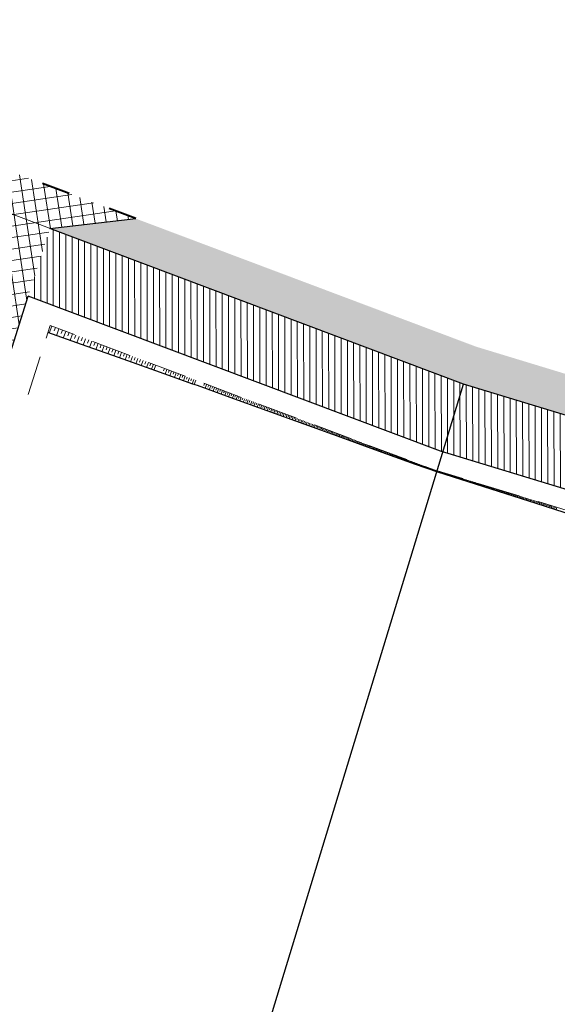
# Model space of a CAD drawing. Header units: metres. Extents: x 8431043 to 8456388, y 5766167 to 5771876.
# Tile 16 of 31: x 8434146 to 8434160, y 5770263 to 5770288. Entities that reach past the tile are written whole.
import ezdxf

# ---------------------------------------------------------------- set-up
doc = ezdxf.new("R2010")
doc.units = ezdxf.units.M
for name, pattern in [('4011', [6, 4, -2]), ('ACAD_ISO03W100', [30, 12, -18]), ('ACAD_ISO10W100', [18, 12, -3, 0, -3]), ('CIĄGŁA', [0])]:
    doc.linetypes.add(name, pattern=pattern)
for name, color, linetype in [('C-DROGI-SYTUACJA', 7, 'Continuous'), ('C-DROGI-SYTUACJA-ETYKIETY', 1, 'Continuous'), ('DRO_Podzespół', 7, 'Continuous'), ('S-5_opis_pkt_geometrycznych', 20, 'Continuous')]:
    doc.layers.add(name, color=color, linetype=linetype)
for name, color, linetype, lineweight in [('hatch kostka', 210, 'Continuous', 9), ('kreskowanie skarp', 250, 'Continuous', 15), ('linia', 7, 'CIĄGŁA', 20), ('WYMIARY', 253, 'Continuous', 13), ('Zalacznik_3_Rowy DW837|Zalacznik_3_Rowy DW837|zdi pobocze', 250, '4011', 18), ('zdi krawężnik na trapezowy', 253, 'ACAD_ISO03W100', 40), ('zdi_obrzeze chodnikowe 8x30', 6, 'Continuous', 30)]:
    doc.layers.add(name, color=color, linetype=linetype, lineweight=lineweight)
doc.layers.add('hatch zdi chodniki', color=7, linetype='Continuous', lineweight=0, true_color=0x8345ba)
doc.styles.add('ISOCP', font='geniso.shx')
doc.styles.add('własny_500', font='isocp.shx', dxfattribs={"width": 0.9, "height": 1.2})
doc.dimstyles.new('kopia własny 500', dxfattribs={"dimtxt": 1.2, "dimasz": 0.8, "dimexe": 0.1795, "dimexo": 0.0625, "dimgap": 0.09, "dimtad": 3, "dimdec": 1, "dimzin": 0, "dimdsep": 46, "dimtxsty": 'własny_500', "dimblk": 'ARCHTICK', "dimcen": 0.09, "dimaunit": 2, "dimadec": 4, "dimazin": 0, "dimtfac": 1, "dimtdec": 1, "dimtofl": 0, "dimtmove": 2, "dimatfit": 3, "dimldrblk": 'ARCHTICK', "dimfxl": 1, "dimtolj": 1, "dimtzin": 0, "dimarcsym": 0})

# ---------------------------------------------------------------- blocks, each defined once
blk = doc.blocks.new('_ARCHTICK')
at = {"color": 0, "linetype": 'ByBlock', "const_width": 0.15}
blk.add_lwpolyline([(-0.5, -0.5), (0.5, 0.5)], dxfattribs=at)
blk = doc.blocks.new('*D68')
at = {"layer": 'Defpoints', "color": 0, "transparency": 16777216}
for p in [(8434103.31, 5770299.555), (8434102.578, 5770297.403), (8434358.232, 5770212.869)]:
    blk.add_point(p, dxfattribs=at)
at = {"layer": 'WYMIARY', "color": 0, "lineweight": -2, "transparency": 16777216}
blk.add_line((8434102.578, 5770297.403), (8434103.31, 5770299.555), dxfattribs=at)
at = {"layer": 'WYMIARY', "color": 0, "lineweight": -2, "transparency": 16777216, "xscale": 0.75, "yscale": 0.75, "zscale": 0.75}
for p, rotation in [((8434103.31, 5770299.555), 71.21936853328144), ((8434102.578, 5770297.403), 251.2193685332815)]:
    blk.add_blockref('_ARCHTICK', p, dxfattribs=dict(at, rotation=rotation))
at = {"layer": 'WYMIARY', "color": 0, "transparency": 16777216, "insert": (8434102.267, 5770298.709), "char_height": 1.25, "attachment_point": 5, "rotation": 71.2194, "style": 'ISOCP'}
blk.add_mtext('\\A1;2.3', dxfattribs=at)
blk = doc.blocks.new('*D75')
at = {"layer": 'Defpoints', "color": 0, "transparency": 16777216}
for p in [(8434749.828, 5771876.32), (8434750.943, 5771875.576), (8432377.706, 5768319.94)]:
    blk.add_point(p, dxfattribs=at)
at = {"layer": 'WYMIARY', "color": 0, "lineweight": -2, "transparency": 16777216}
blk.add_line((8432378.821, 5768319.196), (8434750.943, 5771875.576), dxfattribs=at)
at = {"layer": 'WYMIARY', "color": 0, "lineweight": -2, "transparency": 16777216, "xscale": 0.75, "yscale": 0.75, "zscale": 0.75}
for p, rotation in [((8434750.943, 5771875.576), 56.29653123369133), ((8432378.821, 5768319.196), 236.2965312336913)]:
    blk.add_blockref('_ARCHTICK', p, dxfattribs=dict(at, rotation=rotation))
at = {"layer": 'WYMIARY', "color": 0, "transparency": 16777216, "insert": (8433564.287, 5770097.783), "char_height": 1.25, "attachment_point": 5, "rotation": 56.2965, "style": 'ISOCP'}
blk.add_mtext('\\A1;4274.9', dxfattribs=at)
blk = doc.blocks.new('*U80')
at = {"layer": 'C-DROGI-SYTUACJA', "color": 1, "linetype": 'ACAD_ISO10W100', "lineweight": 13, "ltscale": 0.3}
for p, q in [((8434157.392, 5770279.145), (8434143.622, 5770284.325)), ((8434183.652, 5770271.152), (8434157.392, 5770279.145))]:
    blk.add_line(p, q, dxfattribs=at)
at = {"layer": 'C-DROGI-SYTUACJA', "color": 253, "linetype": 'ACAD_ISO03W100', "lineweight": 13, "ltscale": 0.1}
blk.add_line((8434157.392, 5770279.145), (8434157.392, 5770279.145), dxfattribs=at)
blk.add_line((8434157.392, 5770279.145), (8434157.392, 5770279.145), dxfattribs=at)
blk = doc.blocks.new('*U82')
at = {"layer": 'S-5_opis_pkt_geometrycznych', "color": 20, "linetype": 'Continuous', "lineweight": -3}
blk.add_line((8434147.68, 5770247.233), (8434157.392, 5770279.145), dxfattribs=at)
blk = doc.blocks.new('sdd')
at = {"layer": 'C-DROGI-SYTUACJA', "color": 7, "linetype": 'Continuous', "lineweight": -3}
blk.add_blockref('*U80', (0, 0), dxfattribs=at)
at = {"layer": 'C-DROGI-SYTUACJA-ETYKIETY', "color": 4, "linetype": 'Continuous', "lineweight": 35}
blk.add_blockref('*U82', (0, 0), dxfattribs=at)

msp = doc.modelspace()

# ---------------------------------------------------------------- hatches: boundary and pattern name
at = {"layer": 'hatch kostka', "linetype": 'Continuous', "lineweight": 5, "true_color": 0xfecc66}
h = msp.add_hatch(dxfattribs=at)
h.set_pattern_fill('ANSI37', color=31, scale=0.09, angle=-36.6329)
h.set_pattern_definition([(8.367146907, (0, 0), (-0.041581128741, 0.282708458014), []), (98.367146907, (0, 0), (-0.282708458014, -0.041581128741), [])])
h.paths.add_polyline_path([(8434144.984, 5770284.881), (8434143.95, 5770285.27), (8434143.921, 5770285.279), (8434142.025, 5770285.883), (8434143.622, 5770284.325), (8434142.307, 5770280.181), (8434145.639, 5770279.11), (8434146.907, 5770283.089), (8434149.083, 5770283.339)])
at = {"layer": 'hatch zdi chodniki', "lineweight": 13, "transparency": 33554687}
h = msp.add_hatch(dxfattribs=at)
h.set_pattern_fill('DOTS', color=3, scale=0.13, style=0)
h.paths.add_polyline_path([(8434291.477, 5770237.592), (8434289.272, 5770237.22), (8434294.219, 5770235.709), (8434304.064, 5770232.504), (8434352.975, 5770216.485), (8434351.386, 5770218.057), (8434304.375, 5770233.454), (8434294.52, 5770236.663)])
h.paths.add_polyline_path([(8434266.018, 5770244.733), (8434265.639, 5770244.676), (8434266.015, 5770244.554)])
h.paths.add_polyline_path([(8434267.85, 5770245.01), (8434266.018, 5770244.733), (8434266.015, 5770244.554), (8434270.421, 5770243.126), (8434280.902, 5770239.775), (8434284.092, 5770238.801), (8434282.471, 5770240.342), (8434281.2, 5770240.73), (8434270.728, 5770244.077)])
h.paths.add_polyline_path([(8434149.083, 5770283.339), (8434146.907, 5770283.089), (8434157.392, 5770279.145), (8434183.652, 5770271.152), (8434226.176, 5770257.466), (8434259.239, 5770246.75), (8434257.644, 5770248.318), (8434226.484, 5770258.418), (8434183.951, 5770272.107), (8434157.714, 5770280.092)])
h.paths.add_polyline_path([(8434094.662, 5770300.267), (8434093.121, 5770301.888), (8434084.6, 5770304.97), (8434081.22, 5770305.98), (8434077.409, 5770307.545), (8434076.937, 5770306.658), (8434080.886, 5770305.036), (8434084.287, 5770304.02)])
h.paths.add_polyline_path([(8434101.584, 5770298.826), (8434099.363, 5770298.566), (8434102.578, 5770297.403), (8434143.622, 5770284.325), (8434142.025, 5770285.883), (8434102.9, 5770298.35)])
h.paths.add_polyline_path([(8434011.442, 5770340.526), (8434009.246, 5770340.649), (8434010.908, 5770339.677), (8434013.388, 5770338.368), (8434047.859, 5770319.647), (8434066.478, 5770310.954), (8434076.937, 5770306.658), (8434077.409, 5770307.545), (8434066.88, 5770311.87), (8434048.31, 5770320.54), (8434013.86, 5770339.25)])
h.paths.add_polyline_path([(8433893.006, 5770405.515), (8433891.889, 5770405.573), (8433905.229, 5770398.018), (8433905.33, 5770397.958), (8433905.528, 5770398.422), (8433905.48, 5770398.45)])
h.paths.add_polyline_path([(8433748.793, 5770512.117), (8433746.759, 5770513.046), (8433749.963, 5770509.073), (8433750.804, 5770508.222), (8433762.888, 5770493.325), (8433772.314, 5770482.022), (8433776.22, 5770478.9), (8433763.66, 5770493.96), (8433751.55, 5770508.89), (8433750.71, 5770509.74)])
h.paths.add_polyline_path([(8433722.133, 5770543.576), (8433721.656, 5770545.761), (8433699.12, 5770573.7), (8433684.56, 5770591.47), (8433678.06, 5770600.19), (8433665.01, 5770615.39), (8433650.72, 5770633.02), (8433646.54, 5770638.47), (8433641.4, 5770644.56), (8433638.24, 5770647.86), (8433633.92, 5770651.89), (8433628.93, 5770655.99), (8433625.45, 5770658.54), (8433620.64, 5770661.61), (8433615.52, 5770664.21), (8433611.16, 5770665.93), (8433605.98, 5770667.46), (8433600.42, 5770668.54), (8433595.22, 5770669.19), (8433591.69, 5770669.45), (8433588.3, 5770669.58), (8433585.73, 5770669.59), (8433584.66, 5770669.57), (8433578.02, 5770669.4), (8433570.07, 5770668.93), (8433535.02, 5770665.16), (8433485.31, 5770659.82), (8433471.71, 5770658.26), (8433462.94, 5770656.9), (8433452.67, 5770654.68), (8433445.44, 5770652.68), (8433437.08, 5770649.89), (8433430.89, 5770647.48), (8433422.58, 5770643.75), (8433415.28, 5770639.99), (8433407.52, 5770635.43), (8433399.86, 5770630.32), (8433394.21, 5770626.11), (8433389.06, 5770621.91), (8433384.92, 5770618.26), (8433379.84, 5770613.41), (8433375.1, 5770608.47), (8433369.83, 5770602.43), (8433366.47, 5770598.28), (8433360.39, 5770590.39), (8433330.15, 5770550.58), (8433325.4, 5770544.43), (8433322.62, 5770541.08), (8433319.22, 5770537.42), (8433315.34, 5770533.91), (8433311.49, 5770531.11), (8433308.5, 5770529.35), (8433305.18, 5770527.75), (8433300.92, 5770526.19), (8433296.07, 5770525.01), (8433292.33, 5770524.5), (8433289.92, 5770524.35), (8433287.56, 5770524.33), (8433283.49, 5770524.61), (8433278.75, 5770525.44), (8433274.38, 5770526.72), (8433271.03, 5770528.06), (8433267.26, 5770529.98), (8433263.73, 5770532.25), (8433259.5, 5770535.71), (8433256.42, 5770538.88), (8433255.372, 5770540.221), (8433254.831, 5770539.289), (8433255.665, 5770538.222), (8433258.823, 5770534.972), (8433263.141, 5770531.44), (8433266.761, 5770529.112), (8433270.617, 5770527.148), (8433274.053, 5770525.774), (8433278.523, 5770524.465), (8433283.369, 5770523.616), (8433287.53, 5770523.33), (8433289.955, 5770523.35), (8433292.429, 5770523.504), (8433296.256, 5770524.026), (8433301.211, 5770525.232), (8433305.57, 5770526.828), (8433308.972, 5770528.467), (8433312.039, 5770530.273), (8433315.971, 5770533.133), (8433319.923, 5770536.708), (8433323.372, 5770540.42), (8433326.181, 5770543.805), (8433330.944, 5770549.972), (8433361.184, 5770589.782), (8433367.255, 5770597.66), (8433370.596, 5770601.786), (8433375.838, 5770607.795), (8433380.546, 5770612.702), (8433385.596, 5770617.523), (8433389.707, 5770621.147), (8433394.825, 5770625.321), (8433400.437, 5770629.503), (8433408.051, 5770634.582), (8433415.763, 5770639.114), (8433423.014, 5770642.849), (8433431.276, 5770646.557), (8433437.42, 5770648.949), (8433445.732, 5770651.723), (8433452.909, 5770653.709), (8433463.122, 5770655.916), (8433471.844, 5770657.269), (8433485.42, 5770658.826), (8433535.127, 5770664.166), (8433570.153, 5770667.933), (8433577.874, 5770668.39), (8433592.619, 5770665.234), (8433598.335, 5770664.537), (8433606.412, 5770662.749), (8433611.111, 5770661.077), (8433616.22, 5770658.705), (8433620.647, 5770656.174), (8433628.138, 5770651.177), (8433630.683, 5770649.391), (8433643.107, 5770640.987), (8433645.761, 5770637.843), (8433649.935, 5770632.401), (8433664.242, 5770614.749), (8433677.279, 5770599.565), (8433683.772, 5770590.854), (8433698.344, 5770573.069)])
h.paths.add_polyline_path([(8433727.509, 5770538.504), (8433725.475, 5770539.433), (8433743.033, 5770517.666), (8433742.555, 5770519.85)])
h.paths.add_polyline_path([(8433804.671, 5770453.717), (8433807.358, 5770451.327), (8433816.902, 5770444.971), (8433867.591, 5770417.645), (8433884.716, 5770409.271), (8433884.037, 5770410.16), (8433867.82, 5770418.09), (8433817.16, 5770445.4)])
h.paths.add_polyline_path([(8434386.872, 5770204.269), (8434387.262, 5770205.19), (8434380.028, 5770208.307), (8434373.3, 5770210.88), (8434361.004, 5770214.907), (8434358.792, 5770214.579), (8434372.966, 5770209.937), (8434379.651, 5770207.381)])
h.paths.add_polyline_path([(8433975.043, 5770359.953), (8433974.8, 5770359.516), (8433982.782, 5770355.08), (8434001.014, 5770345.462), (8434003.204, 5770344.181), (8434001.72, 5770345.655), (8433983.02, 5770355.52)])
at = {"layer": 'hatch zdi chodniki', "lineweight": 5}
h = msp.add_hatch(dxfattribs=at)
h.set_pattern_fill('ANSI31', color=256, scale=0.05, angle=45, style=0)
h.paths.add_polyline_path([(8434265.639, 5770244.676), (8434265.084, 5770242.963), (8434265.975, 5770242.674), (8434266.015, 5770244.554)])
h.paths.add_polyline_path([(8434146.907, 5770283.089), (8434146.36, 5770281.372), (8434156.812, 5770277.439), (8434183.114, 5770269.435), (8434225.623, 5770255.754), (8434258.684, 5770245.038), (8434259.239, 5770246.75), (8434226.176, 5770257.466), (8434183.652, 5770271.152), (8434157.392, 5770279.145)])
h.paths.add_polyline_path([(8434099.363, 5770298.566), (8434098.751, 5770296.873), (8434101.998, 5770295.699), (8434143.031, 5770282.624), (8434143.077, 5770282.607), (8434143.622, 5770284.325), (8434102.578, 5770297.403)])
h.paths.add_polyline_path([(8434094.049, 5770298.574), (8434094.662, 5770300.267), (8434084.287, 5770304.02), (8434080.886, 5770305.036), (8434076.937, 5770306.658), (8434076.086, 5770305.062), (8434080.285, 5770303.337), (8434083.722, 5770302.31)])

# ---------------------------------------------------------------- linework, layer by layer
at = {"layer": 'C-DROGI-SYTUACJA', "color": 1, "linetype": 'ACAD_ISO10W100', "lineweight": 13, "ltscale": 0.3}
for p, q in [((8434157.392, 5770279.145), (8434143.622, 5770284.325)), ((8434183.652, 5770271.152), (8434157.392, 5770279.145))]:
    msp.add_line(p, q, dxfattribs=at)
at = {"layer": 'C-DROGI-SYTUACJA', "color": 253, "linetype": 'ACAD_ISO03W100', "lineweight": 13, "ltscale": 0.1}
msp.add_line((8434157.392, 5770279.145), (8434157.392, 5770279.145), dxfattribs=at)
msp.add_line((8434157.392, 5770279.145), (8434157.392, 5770279.145), dxfattribs=at)
at = {"layer": 'DRO_Podzespół'}
msp.add_lwpolyline([(8434160.188, 5770275.813), (8434159.235, 5770276.116), (8434158.282, 5770276.418), (8434157.329, 5770276.721), (8434156.744, 5770276.906), (8434156.177, 5770277.106), (8434155.237, 5770277.446), (8434154.296, 5770277.786), (8434153.356, 5770278.126), (8434152.415, 5770278.466), (8434151.475, 5770278.806), (8434150.647, 5770279.105), (8434150.534, 5770279.145), (8434149.592, 5770279.481), (8434148.649, 5770279.814), (8434147.705, 5770280.146), (8434146.852, 5770280.447)], dxfattribs=at)
at = {"layer": 'kreskowanie skarp'}
for p, q in [((8434146.959, 5770280.612), (8434146.892, 5770280.433)), ((8434147.048, 5770280.579), (8434147.015, 5770280.49)), ((8434147.137, 5770280.545), (8434147.071, 5770280.37)), ((8434147.225, 5770280.512), (8434147.192, 5770280.426)), ((8434147.311, 5770280.48), (8434147.247, 5770280.308)), ((8434147.397, 5770280.447), (8434147.365, 5770280.362)), ((8434147.482, 5770280.415), (8434147.419, 5770280.247)), ((8434147.566, 5770280.384), (8434147.535, 5770280.301)), ((8434147.649, 5770280.353), (8434147.587, 5770280.188)), ((8434147.732, 5770280.322), (8434147.701, 5770280.24)), ((8434147.813, 5770280.291), (8434147.752, 5770280.13)), ((8434147.894, 5770280.261), (8434147.864, 5770280.181)), ((8434147.973, 5770280.231), (8434147.914, 5770280.073)), ((8434148.052, 5770280.201), (8434148.023, 5770280.123)), ((8434148.13, 5770280.172), (8434148.072, 5770280.017)), ((8434148.207, 5770280.143), (8434148.179, 5770280.066)), ((8434148.284, 5770280.114), (8434148.227, 5770279.962)), ((8434148.36, 5770280.085), (8434148.331, 5770280.01)), ((8434148.434, 5770280.057), (8434148.379, 5770279.909)), ((8434148.508, 5770280.029), (8434148.481, 5770279.956)), ((8434148.582, 5770280.002), (8434148.527, 5770279.857)), ((8434148.654, 5770279.974), (8434148.627, 5770279.903)), ((8434148.726, 5770279.947), (8434148.673, 5770279.805)), ((8434148.797, 5770279.921), (8434148.771, 5770279.85)), ((8434148.867, 5770279.894), (8434148.815, 5770279.755)), ((8434148.937, 5770279.868), (8434148.911, 5770279.799)), ((8434149.006, 5770279.842), (8434148.954, 5770279.706)), ((8434149.074, 5770279.817), (8434149.048, 5770279.749)), ((8434149.141, 5770279.791), (8434149.091, 5770279.658)), ((8434149.208, 5770279.766), (8434149.183, 5770279.7)), ((8434149.274, 5770279.741), (8434149.225, 5770279.611)), ((8434149.339, 5770279.717), (8434149.315, 5770279.652)), ((8434149.404, 5770279.692), (8434149.356, 5770279.565)), ((8434149.468, 5770279.668), (8434149.444, 5770279.605)), ((8434149.531, 5770279.645), (8434149.484, 5770279.519)), ((8434149.547, 5770279.497), (8434149.594, 5770279.621)), ((8434149.658, 5770279.458), (8434149.658, 5770279.458)), ((8434149.815, 5770279.538), (8434149.792, 5770279.478)), ((8434149.875, 5770279.515), (8434149.83, 5770279.396)), ((8434149.934, 5770279.493), (8434149.912, 5770279.434)), ((8434149.993, 5770279.471), (8434149.949, 5770279.354)), ((8434150.052, 5770279.449), (8434150.03, 5770279.391)), ((8434150.11, 5770279.427), (8434150.067, 5770279.312)), ((8434150.167, 5770279.405), (8434150.146, 5770279.348)), ((8434150.224, 5770279.384), (8434150.182, 5770279.271)), ((8434150.281, 5770279.363), (8434150.26, 5770279.306)), ((8434150.337, 5770279.341), (8434150.295, 5770279.23)), ((8434150.392, 5770279.321), (8434150.372, 5770279.265)), ((8434150.447, 5770279.3), (8434150.406, 5770279.191)), ((8434150.502, 5770279.279), (8434150.482, 5770279.225)), ((8434150.556, 5770279.259), (8434150.516, 5770279.152)), ((8434150.57, 5770279.132), (8434150.61, 5770279.239)), ((8434150.831, 5770279.155), (8434150.812, 5770279.104)), ((8434150.681, 5770279.092), (8434150.681, 5770279.093)), ((8434150.883, 5770279.136), (8434150.844, 5770279.034)), ((8434150.934, 5770279.117), (8434150.915, 5770279.066)), ((8434150.985, 5770279.098), (8434150.947, 5770278.996)), ((8434151.036, 5770279.079), (8434151.017, 5770279.028)), ((8434151.086, 5770279.06), (8434151.048, 5770278.96)), ((8434151.136, 5770279.041), (8434151.117, 5770278.991)), ((8434151.185, 5770279.022), (8434151.148, 5770278.924)), ((8434151.235, 5770279.004), (8434151.216, 5770278.955)), ((8434151.284, 5770278.985), (8434151.247, 5770278.888)), ((8434151.332, 5770278.967), (8434151.314, 5770278.919)), ((8434151.381, 5770278.949), (8434151.344, 5770278.853)), ((8434151.429, 5770278.931), (8434151.411, 5770278.883)), ((8434151.476, 5770278.913), (8434151.441, 5770278.818)), ((8434151.524, 5770278.895), (8434151.506, 5770278.848)), ((8434151.571, 5770278.877), (8434151.536, 5770278.784)), ((8434151.618, 5770278.86), (8434151.6, 5770278.813)), ((8434151.664, 5770278.842), (8434151.629, 5770278.75)), ((8434151.71, 5770278.825), (8434151.693, 5770278.779)), ((8434151.756, 5770278.808), (8434151.722, 5770278.716)), ((8434151.802, 5770278.79), (8434151.785, 5770278.745)), ((8434151.847, 5770278.773), (8434151.813, 5770278.683)), ((8434151.892, 5770278.756), (8434151.875, 5770278.712)), ((8434151.936, 5770278.74), (8434151.903, 5770278.651)), ((8434151.981, 5770278.723), (8434151.964, 5770278.679)), ((8434152.025, 5770278.706), (8434151.992, 5770278.619)), ((8434152.069, 5770278.69), (8434152.052, 5770278.646)), ((8434152.112, 5770278.674), (8434152.08, 5770278.587)), ((8434152.155, 5770278.657), (8434152.139, 5770278.614)), ((8434152.198, 5770278.641), (8434152.166, 5770278.556)), ((8434152.241, 5770278.625), (8434152.225, 5770278.583)), ((8434152.283, 5770278.609), (8434152.252, 5770278.525)), ((8434152.326, 5770278.593), (8434152.31, 5770278.551)), ((8434152.367, 5770278.578), (8434152.336, 5770278.494)), ((8434152.409, 5770278.562), (8434152.393, 5770278.521)), ((8434152.45, 5770278.546), (8434152.419, 5770278.464)), ((8434152.491, 5770278.531), (8434152.476, 5770278.49)), ((8434152.532, 5770278.516), (8434152.502, 5770278.435)), ((8434152.573, 5770278.5), (8434152.557, 5770278.46)), ((8434152.613, 5770278.485), (8434152.583, 5770278.405)), ((8434152.653, 5770278.47), (8434152.638, 5770278.43)), ((8434152.692, 5770278.455), (8434152.663, 5770278.376)), ((8434152.732, 5770278.44), (8434152.717, 5770278.401)), ((8434152.771, 5770278.426), (8434152.742, 5770278.348)), ((8434152.81, 5770278.411), (8434152.795, 5770278.372)), ((8434152.849, 5770278.396), (8434152.82, 5770278.32)), ((8434152.887, 5770278.382), (8434152.873, 5770278.344)), ((8434152.925, 5770278.368), (8434152.897, 5770278.292)), ((8434152.963, 5770278.353), (8434152.949, 5770278.316)), ((8434153.001, 5770278.339), (8434152.973, 5770278.264)), ((8434153.038, 5770278.325), (8434153.024, 5770278.288)), ((8434153.075, 5770278.311), (8434153.048, 5770278.237)), ((8434153.112, 5770278.297), (8434153.098, 5770278.261)), ((8434153.149, 5770278.284), (8434153.122, 5770278.211)), ((8434153.185, 5770278.27), (8434153.172, 5770278.234)), ((8434153.222, 5770278.256), (8434153.195, 5770278.184)), ((8434153.258, 5770278.243), (8434153.244, 5770278.207)), ((8434153.293, 5770278.229), (8434153.267, 5770278.158)), ((8434153.329, 5770278.216), (8434153.316, 5770278.181)), ((8434153.364, 5770278.203), (8434153.338, 5770278.132)), ((8434153.399, 5770278.189), (8434153.386, 5770278.155)), ((8434153.434, 5770278.176), (8434153.408, 5770278.107)), ((8434153.468, 5770278.163), (8434153.456, 5770278.129)), ((8434153.503, 5770278.15), (8434153.477, 5770278.082)), ((8434153.537, 5770278.138), (8434153.524, 5770278.104)), ((8434153.571, 5770278.125), (8434153.546, 5770278.057)), ((8434153.605, 5770278.112), (8434153.592, 5770278.079)), ((8434153.638, 5770278.099), (8434153.613, 5770278.033)), ((8434153.671, 5770278.087), (8434153.659, 5770278.054)), ((8434153.704, 5770278.075), (8434153.68, 5770278.009)), ((8434153.737, 5770278.062), (8434153.725, 5770278.03)), ((8434153.77, 5770278.05), (8434153.745, 5770277.985)), ((8434153.802, 5770278.038), (8434153.79, 5770278.006)), ((8434153.834, 5770278.026), (8434153.81, 5770277.962)), ((8434153.866, 5770278.014), (8434153.854, 5770277.982)), ((8434153.898, 5770278.002), (8434153.874, 5770277.939)), ((8434153.93, 5770277.99), (8434153.918, 5770277.958)), ((8434153.961, 5770277.978), (8434153.937, 5770277.916)), ((8434153.992, 5770277.966), (8434153.98, 5770277.935)), ((8434154.023, 5770277.955), (8434154, 5770277.893)), ((8434154.054, 5770277.943), (8434154.042, 5770277.913)), ((8434154.084, 5770277.932), (8434154.061, 5770277.871)), ((8434154.115, 5770277.92), (8434154.103, 5770277.89)), ((8434154.145, 5770277.909), (8434154.122, 5770277.849)), ((8434154.175, 5770277.898), (8434154.163, 5770277.868)), ((8434154.204, 5770277.886), (8434154.182, 5770277.827)), ((8434154.234, 5770277.875), (8434154.223, 5770277.846)), ((8434154.263, 5770277.864), (8434154.241, 5770277.806)), ((8434154.292, 5770277.853), (8434154.282, 5770277.824)), ((8434154.321, 5770277.842), (8434154.3, 5770277.785)), ((8434154.35, 5770277.832), (8434154.339, 5770277.803)), ((8434154.379, 5770277.821), (8434154.357, 5770277.764)), ((8434154.407, 5770277.81), (8434154.397, 5770277.782)), ((8434154.435, 5770277.8), (8434154.414, 5770277.743)), ((8434154.463, 5770277.789), (8434154.453, 5770277.761)), ((8434154.491, 5770277.779), (8434154.47, 5770277.723)), ((8434154.519, 5770277.768), (8434154.509, 5770277.741)), ((8434154.546, 5770277.758), (8434154.526, 5770277.703)), ((8434154.574, 5770277.747), (8434154.563, 5770277.72)), ((8434154.601, 5770277.737), (8434154.581, 5770277.683)), ((8434154.628, 5770277.727), (8434154.618, 5770277.7)), ((8434154.655, 5770277.717), (8434154.635, 5770277.664)), ((8434154.681, 5770277.707), (8434154.671, 5770277.681)), ((8434154.708, 5770277.697), (8434154.688, 5770277.645)), ((8434154.734, 5770277.687), (8434154.724, 5770277.661)), ((8434154.76, 5770277.677), (8434154.74, 5770277.626)), ((8434154.786, 5770277.668), (8434154.776, 5770277.642)), ((8434154.812, 5770277.658), (8434154.792, 5770277.607)), ((8434154.837, 5770277.648), (8434154.828, 5770277.623)), ((8434154.863, 5770277.639), (8434154.844, 5770277.588)), ((8434154.888, 5770277.629), (8434154.878, 5770277.604)), ((8434154.913, 5770277.62), (8434154.894, 5770277.57)), ((8434154.938, 5770277.611), (8434154.928, 5770277.586)), ((8434154.962, 5770277.601), (8434154.944, 5770277.552)), ((8434154.987, 5770277.592), (8434154.978, 5770277.568)), ((8434155.011, 5770277.583), (8434154.993, 5770277.534)), ((8434155.036, 5770277.574), (8434155.027, 5770277.55)), ((8434155.06, 5770277.565), (8434155.042, 5770277.517)), ((8434155.084, 5770277.556), (8434155.075, 5770277.532)), ((8434155.108, 5770277.547), (8434155.09, 5770277.499)), ((8434155.131, 5770277.538), (8434155.122, 5770277.514)), ((8434155.155, 5770277.529), (8434155.137, 5770277.482)), ((8434155.178, 5770277.52), (8434155.169, 5770277.497)), ((8434155.201, 5770277.511), (8434155.184, 5770277.465)), ((8434155.224, 5770277.503), (8434155.216, 5770277.48)), ((8434155.247, 5770277.494), (8434155.23, 5770277.449)), ((8434155.27, 5770277.486), (8434155.261, 5770277.463)), ((8434155.292, 5770277.477), (8434155.276, 5770277.432)), ((8434155.315, 5770277.469), (8434155.306, 5770277.446)), ((8434155.337, 5770277.46), (8434155.32, 5770277.416)), ((8434155.359, 5770277.452), (8434155.351, 5770277.43)), ((8434155.381, 5770277.444), (8434155.365, 5770277.4)), ((8434155.403, 5770277.435), (8434155.395, 5770277.414)), ((8434155.425, 5770277.427), (8434155.409, 5770277.384)), ((8434155.446, 5770277.419), (8434155.438, 5770277.398)), ((8434155.468, 5770277.411), (8434155.452, 5770277.369)), ((8434155.489, 5770277.403), (8434155.481, 5770277.382)), ((8434155.51, 5770277.395), (8434155.494, 5770277.353)), ((8434155.531, 5770277.387), (8434155.523, 5770277.366)), ((8434155.552, 5770277.379), (8434155.536, 5770277.338)), ((8434155.573, 5770277.372), (8434155.565, 5770277.351)), ((8434155.593, 5770277.364), (8434155.578, 5770277.323)), ((8434155.614, 5770277.356), (8434155.606, 5770277.336)), ((8434155.634, 5770277.349), (8434155.619, 5770277.308)), ((8434155.654, 5770277.341), (8434155.647, 5770277.321)), ((8434155.674, 5770277.333), (8434155.659, 5770277.294)), ((8434155.694, 5770277.326), (8434155.687, 5770277.306)), ((8434155.714, 5770277.318), (8434155.699, 5770277.279)), ((8434155.734, 5770277.311), (8434155.726, 5770277.292)), ((8434155.753, 5770277.304), (8434155.739, 5770277.265)), ((8434155.773, 5770277.296), (8434155.765, 5770277.277)), ((8434155.792, 5770277.289), (8434155.778, 5770277.251)), ((8434155.811, 5770277.282), (8434155.804, 5770277.263)), ((8434155.83, 5770277.275), (8434155.816, 5770277.237)), ((8434155.849, 5770277.268), (8434155.842, 5770277.249)), ((8434155.868, 5770277.261), (8434155.854, 5770277.223)), ((8434155.887, 5770277.254), (8434155.88, 5770277.235)), ((8434155.905, 5770277.247), (8434155.891, 5770277.21)), ((8434155.923, 5770277.24), (8434155.917, 5770277.221)), ((8434155.942, 5770277.233), (8434155.928, 5770277.196)), ((8434155.96, 5770277.226), (8434155.953, 5770277.208)), ((8434155.978, 5770277.219), (8434155.965, 5770277.183)), ((8434155.996, 5770277.212), (8434155.989, 5770277.195)), ((8434156.014, 5770277.206), (8434156, 5770277.17)), ((8434156.031, 5770277.199), (8434156.025, 5770277.181)), ((8434156.049, 5770277.192), (8434156.036, 5770277.157)), ((8434156.067, 5770277.186), (8434156.06, 5770277.169)), ((8434156.084, 5770277.179), (8434156.071, 5770277.145)), ((8434156.101, 5770277.173), (8434156.095, 5770277.156)), ((8434156.118, 5770277.166), (8434156.105, 5770277.132)), ((8434156.136, 5770277.16), (8434156.129, 5770277.143)), ((8434156.153, 5770277.153), (8434156.14, 5770277.12)), ((8434156.17, 5770277.147), (8434156.163, 5770277.13)), ((8434156.186, 5770277.141), (8434156.174, 5770277.108)), ((8434156.203, 5770277.135), (8434156.197, 5770277.118)), ((8434156.219, 5770277.128), (8434156.207, 5770277.096)), ((8434156.236, 5770277.122), (8434156.23, 5770277.106)), ((8434156.252, 5770277.116), (8434156.24, 5770277.084)), ((8434156.268, 5770277.11), (8434156.262, 5770277.094)), ((8434156.284, 5770277.104), (8434156.273, 5770277.073)), ((8434156.3, 5770277.098), (8434156.294, 5770277.083)), ((8434156.315, 5770277.092), (8434156.304, 5770277.062)), ((8434156.331, 5770277.087), (8434156.325, 5770277.071)), ((8434156.346, 5770277.081), (8434156.334, 5770277.051)), ((8434156.361, 5770277.075), (8434156.355, 5770277.06)), ((8434156.375, 5770277.07), (8434156.364, 5770277.04)), ((8434156.39, 5770277.064), (8434156.385, 5770277.05)), ((8434156.405, 5770277.059), (8434156.394, 5770277.03)), ((8434156.419, 5770277.053), (8434156.414, 5770277.039)), ((8434156.433, 5770277.048), (8434156.423, 5770277.02)), ((8434156.447, 5770277.043), (8434156.442, 5770277.029)), ((8434156.461, 5770277.037), (8434156.451, 5770277.01)), ((8434156.475, 5770277.032), (8434156.47, 5770277.019)), ((8434156.489, 5770277.027), (8434156.478, 5770277)), ((8434156.502, 5770277.022), (8434156.497, 5770277.009)), ((8434156.516, 5770277.017), (8434156.506, 5770276.99)), ((8434156.529, 5770277.012), (8434156.524, 5770276.999)), ((8434156.652, 5770276.966), (8434156.645, 5770276.941)), ((8434156.777, 5770276.927), (8434156.773, 5770276.913)), ((8434156.792, 5770276.923), (8434156.783, 5770276.892)), ((8434156.808, 5770276.918), (8434156.803, 5770276.903)), ((8434156.823, 5770276.914), (8434156.813, 5770276.882)), ((8434156.839, 5770276.909), (8434156.835, 5770276.894)), ((8434156.854, 5770276.904), (8434156.845, 5770276.874)), ((8434156.869, 5770276.9), (8434156.864, 5770276.885)), ((8434156.884, 5770276.895), (8434156.875, 5770276.865)), ((8434156.899, 5770276.89), (8434156.894, 5770276.875)), ((8434156.914, 5770276.886), (8434156.905, 5770276.855)), ((8434156.93, 5770276.881), (8434156.925, 5770276.866)), ((8434156.945, 5770276.876), (8434156.936, 5770276.846)), ((8434156.96, 5770276.872), (8434156.956, 5770276.856)), ((8434156.976, 5770276.867), (8434156.967, 5770276.836)), ((8434156.992, 5770276.862), (8434156.987, 5770276.846)), ((8434157.008, 5770276.857), (8434156.998, 5770276.826)), ((8434157.023, 5770276.853), (8434157.019, 5770276.837)), ((8434157.039, 5770276.848), (8434157.03, 5770276.816)), ((8434157.055, 5770276.843), (8434157.05, 5770276.827)), ((8434157.072, 5770276.838), (8434157.062, 5770276.806)), ((8434157.088, 5770276.833), (8434157.083, 5770276.817)), ((8434157.104, 5770276.828), (8434157.094, 5770276.795)), ((8434157.121, 5770276.823), (8434157.115, 5770276.807)), ((8434157.137, 5770276.818), (8434157.127, 5770276.785)), ((8434157.154, 5770276.813), (8434157.149, 5770276.796)), ((8434157.17, 5770276.808), (8434157.16, 5770276.774)), ((8434157.187, 5770276.803), (8434157.182, 5770276.786)), ((8434157.204, 5770276.798), (8434157.194, 5770276.764)), ((8434157.221, 5770276.792), (8434157.216, 5770276.775)), ((8434157.238, 5770276.787), (8434157.228, 5770276.753)), ((8434157.255, 5770276.782), (8434157.25, 5770276.765)), ((8434157.273, 5770276.777), (8434157.262, 5770276.742)), ((8434157.29, 5770276.771), (8434157.285, 5770276.754)), ((8434157.308, 5770276.766), (8434157.297, 5770276.731)), ((8434157.325, 5770276.761), (8434157.32, 5770276.743)), ((8434157.343, 5770276.755), (8434157.332, 5770276.72)), ((8434157.361, 5770276.75), (8434157.356, 5770276.732)), ((8434157.379, 5770276.744), (8434157.368, 5770276.708)), ((8434157.397, 5770276.739), (8434157.391, 5770276.721)), ((8434157.415, 5770276.733), (8434157.404, 5770276.697)), ((8434157.433, 5770276.728), (8434157.428, 5770276.709)), ((8434157.452, 5770276.722), (8434157.44, 5770276.685)), ((8434157.47, 5770276.717), (8434157.465, 5770276.698)), ((8434157.489, 5770276.711), (8434157.477, 5770276.674)), ((8434157.508, 5770276.705), (8434157.502, 5770276.686)), ((8434157.526, 5770276.7), (8434157.515, 5770276.662)), ((8434157.545, 5770276.694), (8434157.539, 5770276.675)), ((8434157.564, 5770276.688), (8434157.553, 5770276.65)), ((8434157.583, 5770276.682), (8434157.578, 5770276.663)), ((8434157.603, 5770276.676), (8434157.591, 5770276.638)), ((8434157.622, 5770276.67), (8434157.616, 5770276.651)), ((8434157.642, 5770276.665), (8434157.63, 5770276.625)), ((8434157.661, 5770276.659), (8434157.655, 5770276.639)), ((8434157.681, 5770276.653), (8434157.669, 5770276.613)), ((8434157.701, 5770276.647), (8434157.695, 5770276.627)), ((8434157.721, 5770276.64), (8434157.708, 5770276.6)), ((8434157.741, 5770276.634), (8434157.735, 5770276.614)), ((8434157.761, 5770276.628), (8434157.748, 5770276.588)), ((8434157.781, 5770276.622), (8434157.775, 5770276.602)), ((8434157.802, 5770276.616), (8434157.789, 5770276.575)), ((8434157.822, 5770276.61), (8434157.816, 5770276.589)), ((8434157.843, 5770276.603), (8434157.83, 5770276.562)), ((8434157.864, 5770276.597), (8434157.857, 5770276.576)), ((8434157.884, 5770276.591), (8434157.872, 5770276.549)), ((8434157.906, 5770276.584), (8434157.899, 5770276.563)), ((8434157.927, 5770276.578), (8434157.914, 5770276.535)), ((8434157.948, 5770276.571), (8434157.941, 5770276.55)), ((8434157.969, 5770276.565), (8434157.956, 5770276.522)), ((8434157.991, 5770276.558), (8434157.984, 5770276.537)), ((8434158.013, 5770276.552), (8434157.999, 5770276.508)), ((8434158.034, 5770276.545), (8434158.028, 5770276.523)), ((8434158.056, 5770276.538), (8434158.043, 5770276.494)), ((8434158.078, 5770276.532), (8434158.072, 5770276.509)), ((8434158.1, 5770276.525), (8434158.087, 5770276.48)), ((8434158.123, 5770276.518), (8434158.116, 5770276.496)), ((8434158.145, 5770276.511), (8434158.131, 5770276.466)), ((8434158.168, 5770276.504), (8434158.161, 5770276.482)), ((8434158.19, 5770276.497), (8434158.177, 5770276.452)), ((8434158.213, 5770276.49), (8434158.206, 5770276.468)), ((8434158.236, 5770276.484), (8434158.222, 5770276.437)), ((8434158.259, 5770276.476), (8434158.252, 5770276.453)), ((8434158.283, 5770276.469), (8434158.268, 5770276.423)), ((8434158.306, 5770276.462), (8434158.299, 5770276.439)), ((8434158.329, 5770276.455), (8434158.315, 5770276.408)), ((8434158.353, 5770276.448), (8434158.346, 5770276.424)), ((8434158.377, 5770276.441), (8434158.362, 5770276.393)), ((8434158.401, 5770276.433), (8434158.394, 5770276.409)), ((8434158.425, 5770276.426), (8434158.41, 5770276.378)), ((8434158.449, 5770276.419), (8434158.442, 5770276.394)), ((8434158.474, 5770276.411), (8434158.459, 5770276.362)), ((8434158.498, 5770276.404), (8434158.491, 5770276.379)), ((8434158.523, 5770276.396), (8434158.508, 5770276.347)), ((8434158.547, 5770276.389), (8434158.54, 5770276.364)), ((8434158.572, 5770276.381), (8434158.557, 5770276.331)), ((8434158.597, 5770276.374), (8434158.59, 5770276.348)), ((8434158.623, 5770276.366), (8434158.607, 5770276.315)), ((8434158.648, 5770276.358), (8434158.64, 5770276.333)), ((8434158.674, 5770276.35), (8434158.658, 5770276.299)), ((8434158.699, 5770276.343), (8434158.691, 5770276.317)), ((8434158.725, 5770276.335), (8434158.709, 5770276.283)), ((8434158.751, 5770276.327), (8434158.743, 5770276.301)), ((8434158.777, 5770276.319), (8434158.761, 5770276.266)), ((8434158.804, 5770276.311), (8434158.796, 5770276.284)), ((8434158.83, 5770276.303), (8434158.814, 5770276.25)), ((8434158.857, 5770276.295), (8434158.848, 5770276.268)), ((8434158.883, 5770276.287), (8434158.867, 5770276.233)), ((8434158.91, 5770276.278), (8434158.902, 5770276.251)), ((8434158.937, 5770276.27), (8434158.921, 5770276.216)), ((8434158.965, 5770276.262), (8434158.956, 5770276.234)), ((8434158.992, 5770276.253), (8434158.975, 5770276.198)), ((8434159.02, 5770276.245), (8434159.011, 5770276.217)), ((8434159.047, 5770276.237), (8434159.03, 5770276.181)), ((8434159.075, 5770276.228), (8434159.067, 5770276.2)), ((8434159.103, 5770276.22), (8434159.086, 5770276.163)), ((8434159.131, 5770276.211), (8434159.123, 5770276.183)), ((8434159.16, 5770276.202), (8434159.142, 5770276.145)), ((8434159.188, 5770276.194), (8434159.18, 5770276.165)), ((8434159.217, 5770276.185), (8434159.2, 5770276.127)), ((8434159.246, 5770276.176), (8434159.237, 5770276.147)), ((8434159.275, 5770276.167), (8434159.257, 5770276.109)), ((8434159.304, 5770276.158), (8434159.295, 5770276.129)), ((8434159.334, 5770276.15), (8434159.316, 5770276.09)), ((8434159.363, 5770276.141), (8434159.354, 5770276.111)), ((8434159.393, 5770276.131), (8434159.375, 5770276.072)), ((8434159.423, 5770276.122), (8434159.414, 5770276.092)), ((8434159.453, 5770276.113), (8434159.435, 5770276.053)), ((8434159.483, 5770276.104), (8434159.474, 5770276.074)), ((8434159.514, 5770276.095), (8434159.495, 5770276.033)), ((8434159.544, 5770276.085), (8434159.535, 5770276.055)), ((8434159.575, 5770276.076), (8434159.556, 5770276.014)), ((8434159.606, 5770276.067), (8434159.597, 5770276.035)), ((8434159.637, 5770276.057), (8434159.618, 5770275.994)), ((8434159.669, 5770276.048), (8434159.659, 5770276.016)), ((8434159.7, 5770276.038), (8434159.681, 5770275.974)), ((8434159.732, 5770276.028), (8434159.722, 5770275.996)), ((8434159.764, 5770276.019), (8434159.744, 5770275.954))]:
    msp.add_line(p, q, dxfattribs=at)
at = {"layer": 'Zalacznik_3_Rowy DW837|Zalacznik_3_Rowy DW837|zdi pobocze', "ltscale": 0.25, "flags": 128}
msp.add_lwpolyline([(8434146.353, 5770278.881), (8434146.911, 5770280.63), (8434156.651, 5770276.966), (8434182.965, 5770268.957), (8434225.469, 5770255.278), (8434257.816, 5770244.793), (8434257.337, 5770243.315)], dxfattribs=at)
at = {"layer": 'zdi krawężnik na trapezowy', "color": 19, "ltscale": 0.06, "true_color": 0x64211f, "flags": 128}
msp.add_lwpolyline([(8434149.083, 5770283.339), (8434144.984, 5770284.881), (8434143.95, 5770285.27), (8434143.921, 5770285.279), (8434142.025, 5770285.883)], dxfattribs=at)
at = {"layer": 'zdi_obrzeze chodnikowe 8x30', "flags": 128}
for points in [[(8434146.907, 5770283.089), (8434149.083, 5770283.339)], [(8434259.239, 5770246.75), (8434226.176, 5770257.466), (8434183.652, 5770271.152), (8434157.392, 5770279.145), (8434146.907, 5770283.089)], [(8434143.077, 5770282.607), (8434142.307, 5770280.181), (8434145.639, 5770279.11), (8434146.36, 5770281.372)], [(8434258.684, 5770245.038), (8434225.623, 5770255.754), (8434183.114, 5770269.435), (8434156.812, 5770277.439), (8434146.36, 5770281.372)]]:
    msp.add_lwpolyline(points, dxfattribs=at)

# ---------------------------------------------------------------- block references
at = {"layer": 'linia', "color": 4, "lineweight": 35}
msp.add_blockref('sdd', (0, 0), dxfattribs=at)

# ---------------------------------------------------------------- dimensions: what is measured, and where the dimension line sits
at = {"layer": 'WYMIARY', "color": 5}
dim = msp.add_aligned_dim(p1=(8432377.706, 5768319.94), p2=(8434749.828, 5771876.32), distance=-1.34, dimstyle='kopia własny 500', override={"dimtxt": 1.25, "dimasz": 0.75, "dimtxsty": 'ISOCP', "dimse1": 1, "dimse2": 1, "dimtmove": 1}, dxfattribs=at)
dim.commit()
dim.dimension.update_dxf_attribs({"geometry": '*D75', "text_midpoint": (8433564.287, 5770097.783)})
dim = msp.add_linear_dim(base=(8434103.31, 5770299.555), p1=(8434102.578, 5770297.403), p2=(8434358.232, 5770212.869), angle=71.2194, dimstyle='kopia własny 500', override={"dimtxt": 1.25, "dimasz": 0.75, "dimtxsty": 'ISOCP', "dimse1": 1, "dimse2": 1, "dimtmove": 1}, dxfattribs=at)
dim.commit()
dim.dimension.update_dxf_attribs({"geometry": '*D68', "text_midpoint": (8434102.267, 5770298.709)})

doc.saveas('drawing.dxf')
